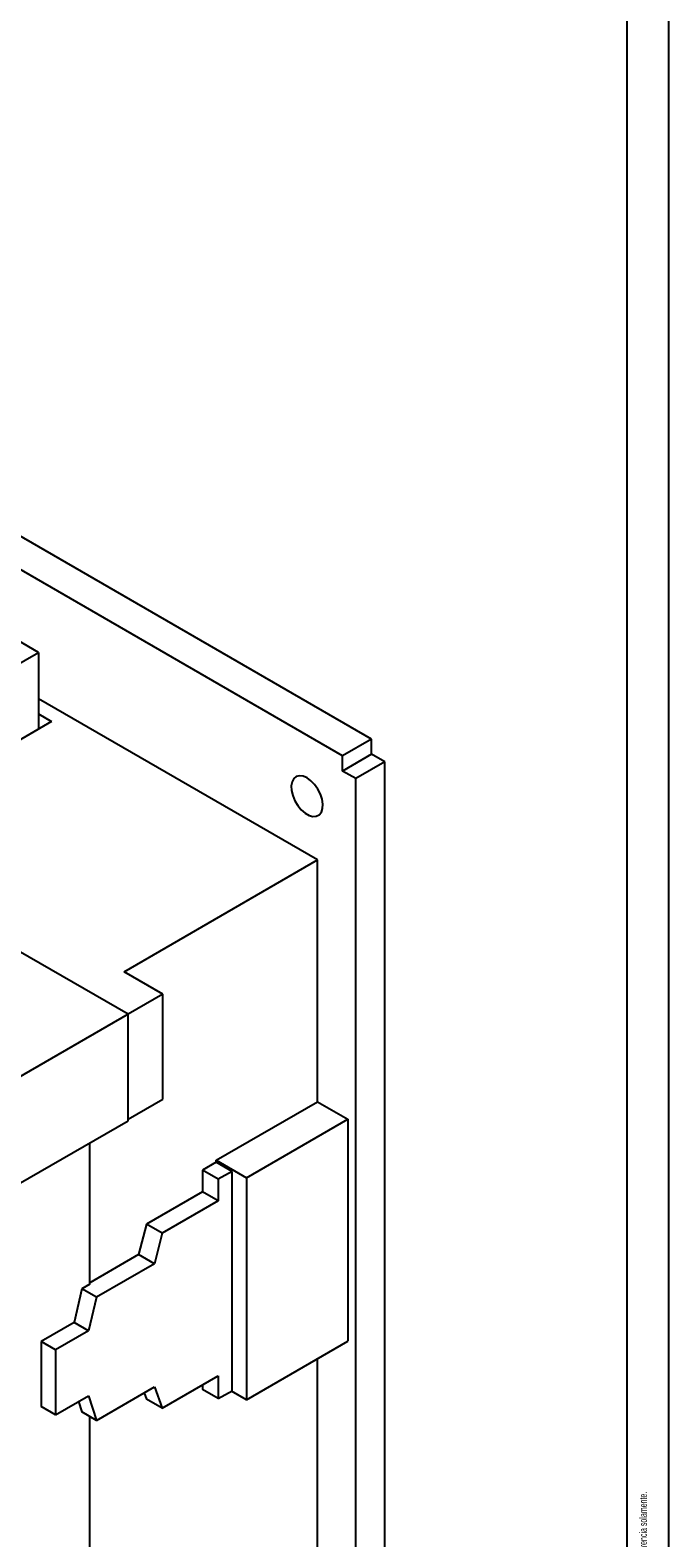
# Model space of a CAD drawing. Header units: millimetres. Extents: x 0 to 1784, y 0 to 1262.
# Tile 6 of 8: x 1612 to 1784, y 206 to 611. Entities that reach past the tile are written whole.
import ezdxf

# ---------------------------------------------------------------- set-up
doc = ezdxf.new("R2010")
doc.units = ezdxf.units.MM
doc.header["$LTSCALE"] = 1.5
doc.layers.add('FORMATO', color=7, linetype='Continuous')
doc.styles.add('SLDTEXTSTYLE1', font='TXT', dxfattribs={"width": 0.605})
doc.styles.add('SLDTEXTSTYLE2', font='TXT', dxfattribs={"width": 0.569583})

# ---------------------------------------------------------------- blocks, each defined once
blk = doc.blocks.new('SW_NOTE_0')
at = {"color": 0, "linetype": 'Continuous', "lineweight": 0, "attachment_point": 1, "rotation": 90}
for s, insert, char_height, style in [('Sujeito a alteração sem aviso prévio. As informações contidas são valores de referência.                                                           Los valores demostrados pueden ser cambiados sin aviso previo. La información és de referencia solamente.', (-2.56, 0), 1.98438, 'SLDTEXTSTYLE2'), ('The values shown are subject to change without prior notice. The information is for reference only.', (0.09, 0), 1.9844, 'SLDTEXTSTYLE1')]:
    blk.add_mtext(s, dxfattribs=dict(at, insert=insert, char_height=char_height, style=style))

msp = doc.modelspace()

# ---------------------------------------------------------------- linework, layer by layer
at = {"color": 7, "linetype": 'Continuous', "lineweight": 25}
for p, q in [((1703.65, 420.32), (1466.77, 557.07)), ((1695.88, 415.83), (1458.99, 552.58)), ((1614.2, 443.58), (1533.59, 490.12)), ((1638.25, 346.43), (1393.59, 487.67)), ((1564.71, 415.01), (1614.2, 443.58)), ((1614.2, 443.58), (1614.2, 427.05)), ((1689.16, 387.86), (1614.2, 431.13)), ((1614.2, 427.05), (1617.74, 425.01)), ((1614.2, 427.05), (1614.2, 422.97)), ((1617.74, 425.01), (1564.71, 394.39)), ((1703.65, 420.32), (1695.88, 415.83)), ((1703.65, 416.23), (1703.65, 420.32)), ((1703.65, 416.23), (1695.88, 411.74)), ((1695.88, 411.74), (1695.88, 415.83)), ((1707.19, 414.19), (1699.41, 409.7)), ((1707.19, 414.19), (1703.65, 416.23)), ((1707.19, 169.23), (1707.19, 414.19)), ((1699.41, 409.7), (1695.88, 411.74)), ((1699.41, 164.74), (1699.41, 409.7)), ((1637.19, 357.86), (1689.16, 387.86)), ((1689.16, 322.94), (1689.16, 387.86)), ((1647.62, 351.84), (1637.19, 357.86)), ((1647.62, 351.84), (1638.25, 346.43)), ((1647.62, 323.66), (1647.62, 351.84)), ((1638.25, 346.43), (1602.68, 325.89)), ((1638.25, 317.85), (1638.25, 346.43)), ((1638.25, 318.26), (1647.62, 323.66)), ((1661.93, 307.23), (1689.16, 322.94)), ((1689.16, 322.94), (1697.29, 318.25)), ((1602.68, 297.32), (1638.25, 317.85)), ((1670.07, 302.53), (1697.29, 318.25)), ((1697.29, 318.25), (1697.29, 258.64)), ((1627.99, 273.96), (1627.99, 311.93)), ((1661.93, 306.69), (1658.26, 304.57)), ((1658.26, 304.57), (1658.26, 298.78)), ((1662.5, 302.12), (1658.26, 304.57)), ((1661.93, 306.69), (1661.93, 307.23)), ((1661.93, 307.23), (1670.07, 302.53)), ((1666.18, 304.24), (1661.93, 306.69)), ((1666.18, 304.24), (1662.5, 302.12)), ((1666.18, 245.37), (1666.18, 304.24)), ((1662.5, 302.12), (1662.5, 296.33)), ((1670.07, 302.53), (1670.07, 242.93)), ((1658.26, 298.78), (1643.2, 290.08)), ((1662.5, 296.33), (1647.44, 287.63)), ((1662.5, 296.33), (1658.26, 298.78)), ((1643.2, 290.08), (1641.07, 281.92)), ((1647.44, 287.63), (1643.2, 290.08)), ((1647.44, 287.63), (1645.32, 279.47)), ((1641.07, 281.92), (1627.99, 274.37)), ((1645.32, 279.47), (1629.76, 270.49)), ((1645.32, 279.47), (1641.07, 281.92)), ((1625.87, 272.73), (1623.75, 263.72)), ((1627.99, 273.96), (1625.87, 272.73)), ((1629.76, 270.49), (1625.87, 272.73)), ((1629.76, 270.49), (1627.64, 261.47)), ((1623.75, 263.72), (1614.91, 258.62)), ((1627.64, 261.47), (1623.75, 263.72)), ((1627.64, 261.47), (1618.8, 256.37)), ((1614.91, 258.62), (1614.91, 241.12)), ((1618.8, 256.37), (1614.91, 258.62)), ((1618.8, 256.37), (1618.8, 238.87)), ((1670.07, 242.93), (1697.29, 258.64)), ((1689.16, 198.42), (1689.16, 253.95)), ((1647.44, 240.67), (1662.5, 249.37)), ((1658.26, 246.92), (1658.26, 245.69)), ((1662.5, 249.37), (1662.5, 243.25)), ((1618.8, 238.87), (1627.64, 243.98)), ((1627.64, 243.98), (1629.76, 237.41)), ((1629.76, 237.41), (1645.32, 246.39)), ((1642.57, 244.81), (1643.2, 243.12)), ((1647.44, 240.67), (1643.2, 243.12)), ((1645.32, 246.39), (1647.44, 240.67)), ((1662.5, 243.25), (1658.26, 245.69)), ((1662.5, 243.25), (1666.18, 245.37)), ((1670.07, 242.93), (1666.01, 245.27)), ((1618.8, 238.87), (1614.91, 241.12)), ((1624.97, 242.44), (1625.87, 239.66)), ((1629.76, 237.41), (1625.87, 239.66)), ((1627.99, 191.08), (1627.99, 238.43))]:
    msp.add_line(p, q, dxfattribs=at)
at = {"color": 7, "linetype": 'Continuous', "lineweight": 25, "flags": 128}
msp.add_lwpolyline([(1686.33, 409.91), (1685.27, 410.36), (1684.29, 410.48), (1683.43, 410.25), (1682.75, 409.7), (1682.29, 408.85), (1682.1, 407.76), (1682.16, 406.49), (1682.49, 405.14), (1683.06, 403.77), (1683.84, 402.48), (1684.77, 401.35), (1685.8, 400.45), (1686.86, 399.84), (1687.89, 399.55), (1688.82, 399.6), (1689.6, 400), (1690.17, 400.7), (1690.5, 401.68), (1690.56, 402.87), (1690.36, 404.19), (1689.91, 405.56), (1689.23, 406.9), (1688.37, 408.12), (1687.38, 409.14), (1686.33, 409.91)], dxfattribs=at)
at = {"layer": 'FORMATO'}
for p, q in [((1783.5, 0), (1783.5, 1261.5)), ((1772.29, 7.5), (1772.29, 1246.5))]:
    msp.add_line(p, q, dxfattribs=at)

# ---------------------------------------------------------------- block references
at = {"color": 7, "linetype": 'Continuous', "lineweight": 0}
msp.add_blockref('SW_NOTE_0', (1778.17, 21.46), dxfattribs=at)

doc.saveas('drawing.dxf')
